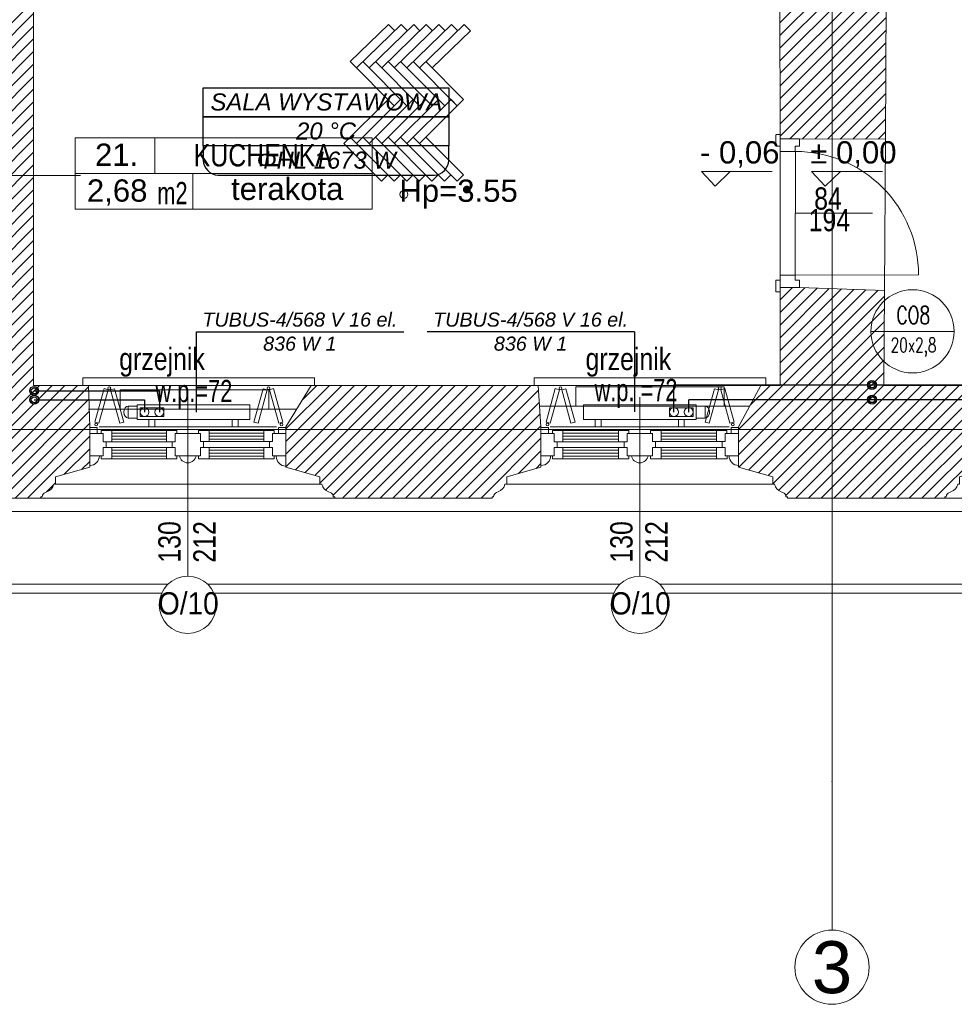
# Model space of a CAD drawing. Header units: millimetres. Extents: x -573548 to 674770, y -210017 to -47794.
# Tile 61 of 234: x 89824 to 96121, y -133895 to -127262. Entities that reach past the tile are written whole.
import ezdxf
from ezdxf.enums import TextEntityAlignment as Align
from ezdxf.lldxf.tags import DXFTag

# ---------------------------------------------------------------- set-up
doc = ezdxf.new("R2010")
doc.units = ezdxf.units.MM
for name, color, linetype, lineweight in [('_S_CO_OPIS_PION', 7, 'Continuous', 13), ('A.03 RZUT PARTERU_is$0$A-DRZWI_Nr_pióra__9', 8, 'Continuous', 9), ('A.03 RZUT PARTERU_is$0$A-OPISY-2_Nr_pióra__2', 8, 'Continuous', 9), ('A.03 RZUT PARTERU_is$0$A-OPISY-3_Nr_pióra__6', 8, 'Continuous', 9), ('A.03 RZUT PARTERU_is$0$A-WYSOKOSCI_Nr_pióra__7', 8, 'Continuous', 9), ('A.03 RZUT PARTERU_is$0$COKÓŁ_Nr_pióra__1', 8, 'Continuous', 9), ('A.03 RZUT PARTERU_is$0$detalokna_Nr_pióra__1', 8, 'Continuous', 9), ('A.03 RZUT PARTERU_is$0$detalokna_Nr_pióra__2', 8, 'Continuous', 9), ('A.03 RZUT PARTERU_is$0$detalokna_Nr_pióra__8', 8, 'Continuous', 9), ('A.03 RZUT PARTERU_is$0$Drawing & Figure_Nr_pióra__18', 8, 'Continuous', 9), ('A.03 RZUT PARTERU_is$0$DRZWI_Nr_pióra__41', 8, 'Continuous', 9), ('A.03 RZUT PARTERU_is$0$Koty_Nr_pióra__1', 8, 'Continuous', 9), ('A.03 RZUT PARTERU_is$0$Koty_Nr_pióra__61', 8, 'Continuous', 9), ('A.03 RZUT PARTERU_is$0$Nowe_A-OKNA-OPIS_Nr_pióra__59', 8, 'Continuous', 9), ('A.03 RZUT PARTERU_is$0$Nowe_A_okno_Nr_pióra__59', 8, 'Continuous', 9), ('A.03 RZUT PARTERU_is$0$Nowe_Annotation - Text_Nr_pióra__59', 8, 'Continuous', 9), ('A.03 RZUT PARTERU_is$0$Nowe_GRZEJNIK_Nr_pióra__59', 8, 'Continuous', 9), ('A.03 RZUT PARTERU_is$0$Nowe_okiennice_Nr_pióra__59', 8, 'Continuous', 9), ('A.03 RZUT PARTERU_is$0$Nowe_WIDOK_Nr_pióra__59', 8, 'Continuous', 9), ('A.03 RZUT PARTERU_is$0$opaska_Nr_pióra__1', 8, 'Continuous', 9), ('A.03 RZUT PARTERU_is$0$opisy inne_Nr_pióra__1', 8, 'Continuous', 9), ('A.03 RZUT PARTERU_is$0$PARAPET_Nr_pióra__7', 8, 'Continuous', 9), ('A.03 RZUT PARTERU_is$0$podciagi_Nr_pióra__1', 8, 'Continuous', 9), ('A.03 RZUT PARTERU_is$0$POSADZKI_Nr_pióra__1', 8, 'Continuous', 9), ('A.03 RZUT PARTERU_is$0$POSADZKI_Nr_pióra__18', 8, 'Continuous', 9), ('A.03 RZUT PARTERU_is$0$SCIANY_KONSTR_Nr_pióra__21', 8, 'Continuous', 9), ('A.03 RZUT PARTERU_is$0$Structural - Bearing_Nr_pióra__21', 8, 'Continuous', 9), ('A.03 RZUT PARTERU_is$0$Structural - Grid', 8, 'Continuous', 9), ('A.03 RZUT PARTERU_is$0$Structural - Grid_Nr_pióra__17', 8, 'Continuous', 9), ('FLUID-Powrót', 7, 'Continuous', 30), ('FLUID-Zasilanie', 7, 'Continuous', 30), ('SAN_Armatura CO na rozwinięciu', 7, 'Continuous', 13), ('SAN_Armatura CO na rzucie', 7, 'Continuous', 13), ('SAN_Grzejniki CO na rzucie', 7, 'Continuous', 13), ('SAN_Przewody powrotne CO na rzucie', 5, 'Continuous', 40), ('SAN_Przewody zasilające CO na rzucie', 1, 'Continuous', 40)]:
    doc.layers.add(name, color=color, linetype=linetype, lineweight=lineweight)
for name, color, linetype in [('SAN_Etykiety grzejników CO na rzucie', 7, 'Continuous'), ('SAN_Etykiety pomieszczeń na rzucie', 7, 'Continuous'), ('SAN_Piony CO na rzucie', 8, 'Continuous')]:
    doc.layers.add(name, color=color, linetype=linetype)
doc.styles.add('A.03 RZUT PARTERU_is$0$STYL_AUTOMATYCZNY_2', font='arial.ttf')
doc.styles.add('A.03 RZUT PARTERU_is$0$STYL_AUTOMATYCZNY_3', font='arial.ttf', dxfattribs={"width": 0.8})
doc.styles.add('A.03 RZUT PARTERU_is$0$STYL_AUTOMATYCZNY_4', font='arial.ttf', dxfattribs={"width": 0.7})
doc.styles.add('A.03 RZUT PARTERU_is$0$STYL_AUTOMATYCZNY_6', font='arial.ttf', dxfattribs={"width": 0.9})
doc.styles.add('A.03 RZUT PARTERU_is$0$STYL_AUTOMATYCZNY_8', font='arial.ttf', dxfattribs={"width": 0.8})
doc.styles.add('Etykiety grzejników CO na rzucie', font='ariali.ttf')
doc.styles.add('Etykiety pomieszczeń na rzucie', font='ariali.ttf')
doc.styles.add('JOLARD', font='complex.shx', dxfattribs={"width": 0.7})
tags = doc.linetypes.add('DASH', pattern=[15, 10, -5]).pattern_tags.tags
tags[6:7] = [DXFTag(74, 4), DXFTag(75, 0), DXFTag(340, '0'), DXFTag(46, 0.0), DXFTag(50, 0.0), DXFTag(44, 0.0), DXFTag(45, 0.0)]
tags[4:5] = [DXFTag(74, 4), DXFTag(75, 0), DXFTag(340, '0'), DXFTag(46, 0.0), DXFTag(50, 0.0), DXFTag(44, 0.0), DXFTag(45, 0.0)]
pattern_1 = [(45, (655149.01, 0), (-42.426407, 42.426407), [])]

# ---------------------------------------------------------------- blocks, each defined once
blk = doc.blocks.new('A.03 RZUT PARTERU_is$0$Standardowy znacznik osi')
at = {"layer": 'A.03 RZUT PARTERU_is$0$Structural - Grid_Nr_pióra__17'}
for q in [(0, 0), (17855.4, 0)]:
    blk.add_line((1000, 0), q, dxfattribs=at)
blk.add_circle((-250, 0), 250, dxfattribs=at)
blk.add_point((1000, 0), dxfattribs=at)
blk.add_point((1000, 0), dxfattribs=at)
at = {"layer": 'A.03 RZUT PARTERU_is$0$Structural - Grid_Nr_pióra__17', "style": 'A.03 RZUT PARTERU_is$0$STYL_AUTOMATYCZNY_2'}
for tag, p in [('AC_MarkerText_1_0', (5, -80)), ('AC_MarkerText_1_1', (19360.4, -80))]:
    blk.add_attdef(tag, text='', height=350, rotation=270, dxfattribs=at).set_placement(p, align=Align.TOP_CENTER)
blk = doc.blocks.new('A.03 RZUT PARTERU_is$0$Standardowy znacznik osi_3')
at = {"layer": 'A.03 RZUT PARTERU_is$0$Structural - Grid_Nr_pióra__17'}
blk.add_line((2962.2, 0), (40906.6, 0), dxfattribs=at)
at = {"layer": 'A.03 RZUT PARTERU_is$0$Structural - Grid_Nr_pióra__17', "style": 'A.03 RZUT PARTERU_is$0$STYL_AUTOMATYCZNY_2'}
for tag, p in [('AC_MarkerText_1_0', (-250, -335)), ('AC_MarkerText_1_1', (44118.7, -335))]:
    blk.add_attdef(tag, text='', height=350, rotation=180, dxfattribs=at).set_placement(p, align=Align.TOP_CENTER)
blk = doc.blocks.new('A.03 RZUT PARTERU_is')
at = {"layer": 'A.03 RZUT PARTERU_is$0$A-WYSOKOSCI_Nr_pióra__7'}
blk.add_hatch(color=256, dxfattribs=at).paths.add_polyline_path([(748083.1, -103405.9, 1), (748029.7, -103405.9, 1)])
at = {"layer": 'A.03 RZUT PARTERU_is$0$Drawing & Figure_Nr_pióra__18'}
h = blk.add_hatch(dxfattribs=at)
h.set_pattern_fill('Common_Brick_0004', color=256, style=0, pattern_type=2)
h.set_pattern_definition(pattern_1)
h.paths.add_polyline_path([(735455.7, -98345.2), (735395.7, -98345.2), (735395.7, -98360.2), (735408.7, -98360.2), (735408.7, -98372.2, -0.371445), (735421.7, -98388.1), (735421.7, -98460.5, 0.436052), (735431.7, -98470.2), (735431.7, -98485.2), (735455.7, -98485.2), (735776.3, -98485.2), (736135, -98343.5), (736135, -98085.2), (737045, -98085.2), (737045, -97887.4), (737050.6, -97887.4), (738195, -97887.4), (738195, -98085.2), (742776.3, -98085.2), (742776.3, -98665.2), (743719.8, -98665.2), (743719.8, -98281.5), (744542.7, -98281.5), (744542.7, -98665.2), (746016.3, -98665.2), (746016.3, -98855.2), (746159.7, -98855.2), (746159.7, -98855), (746166.3, -98665.2), (747246.3, -98665.2), (747246.3, -98365.2), (747246.3, -98095.2), (747282, -97255.2), (747610.7, -97256.4), (750156.3, -97265.2), (750156.3, -98890.5), (750156.3, -99595.2), (750436.3, -99595.2), (750436.3, -99735.2), (750156.3, -99735.2), (750156.3, -100105.2), (749506.3, -100105.2), (748146.3, -100105.2), (748237.5, -100675.2), (747316.3, -100675.2), (747277.5, -100675.2), (747316.3, -100105.2), (746116.3, -100105.2), (746127, -99795.6), (745975, -99795.5), (745966.3, -100035.2), (745736.3, -100035.2), (745736.3, -100220.1), (745386.3, -100158.5), (745386.3, -100035.2), (744686.1, -100035.2), (744686.1, -100035.2), (744686.1, -100011, 0.414287), (744682.1, -100007), (744608, -100007), (744608, -100035.2), (744572.3, -100035.2), (744572.3, -100138.2), (744608, -100138.2), (744608, -100165.2), (744656.3, -100165.2), (744636.3, -100774.1), (744815.5, -100774.1), (744836.8, -100774), (744836.8, -101430.2), (744836.8, -101978.1), (744836.8, -102684), (744826.3, -102684), (744826.3, -102684.1), (743396.3, -102684.1), (743396.3, -102194.7), (743396.3, -102194.7), (743396.3, -102197.7), (743266.3, -102197.7), (743266.3, -102197.5), (742673.3, -102209.9), (742676.3, -102949.1), (743286.3, -102938.9), (743416.3, -102938.9), (743416.3, -102835.5), (744796.3, -102835.5), (744796.3, -103312.4), (744796.3, -104725.5), (744416.3, -104725.5), (744326.3, -105075.5), (744326.3, -105485.5), (744326.3, -105509.5), (744341.3, -105509.5, 0.436052), (744351, -105519.5), (744423.4, -105519.5, -0.371445), (744439.3, -105532.5), (744451.3, -105532.5), (744451.3, -105545.5), (744466.3, -105545.5), (744466.3, -105485.5), (745121.3, -105485.5), (745186.3, -105485.5), (745186.3, -105475.2), (745196.3, -105475.2, -0.334097), (745216.9, -105446.2), (745227.6, -105442, 0.270785), (745273.3, -105390.9), (745285.9, -105390.9), (745285.9, -105340.5), (745515.5, -105275.5), (745515.5, -105005.5), (745512, -104885.5), (745507.4, -104725.5), (745137.4, -104725.5), (745137.4, -103312.4), (745137.4, -101978.1), (745137.4, -101430.2), (745137.4, -100774.2), (749506.3, -100756.7), (750166.3, -100754.1), (750165.2, -101260.5), (750445.2, -101260.5), (750445.2, -101400.5), (750165.2, -101400.5), (750165.2, -101430.2), (750166.3, -103065.3), (750296.3, -103065.3), (750875.7, -103065.5), (750885.5, -101430.2), (750896.1, -99665.5), (751746.1, -99666.9), (751746.2, -98956.9), (750736.3, -98955.2), (750736.2, -98955.2), (750736.3, -98890.5), (750740.7, -96695.2), (750336.3, -96678.8), (750206.3, -96678.8), (750206.3, -97105.2), (747610.7, -97087), (747356.3, -97085.2), (747356.3, -96685.2), (747136, -96684.7), (747116.3, -98095.2), (746976.3, -98096.7), (746976.3, -98096.8), (746976.3, -98352.1), (746976.3, -98376.7), (746836.3, -98376.7), (746836.3, -98098.1), (743436.3, -98133.7), (743436.3, -96675.2), (742765, -96656.2), (742765, -97545.2), (736675, -97565.2), (736675, -96685.2), (736435, -96545.2), (736235, -96545.2), (736005, -96545.2), (735981, -96545.2), (735981, -96560.2, 0.436052), (735971, -96570), (735971, -96642.3, -0.371445), (735958, -96658.2), (735958, -96670.2), (735945, -96670.2), (735945, -96685.2), (736005, -96685.2), (736005, -96800.8), (736005, -97495.2), (735455.7, -97495.2)])
h = blk.add_hatch(dxfattribs=at)
h.set_pattern_fill('Common_Brick_0004', color=256, style=0, pattern_type=2)
h.set_pattern_definition(pattern_1)
h.paths.add_polyline_path([(749887.1, -105264.9), (749887.1, -105275.5), (750116.6, -105340.5), (750116.6, -105390.9), (750129.3, -105390.9, 0.270785), (750174.9, -105442), (750185.7, -105446.2, -0.334097), (750206.3, -105475.2), (750216.3, -105475.2), (750216.3, -105485.5), (751211.3, -105485.5), (751276.3, -105485.5), (751276.3, -105475.2), (751286.3, -105475.2, -0.334097), (751306.9, -105446.2), (751317.6, -105442, 0.270785), (751363.3, -105390.9), (751375.9, -105390.9), (751375.9, -105340.5), (751605.5, -105275.5), (751605.5, -105006.2), (751576.3, -104725.5), (750866.3, -104725.5), (750870.1, -104085.5), (750296.3, -104065.7), (750166.3, -104065.7), (750166.3, -104725.5), (750036.3, -104725.5), (749887.1, -105005.5), (749887.1, -105009.2), (749887.1, -105049.2), (749887.2, -105199.2), (749887.1, -105199.2)])
h = blk.add_hatch(dxfattribs=at)
h.set_pattern_fill('Common_Brick_0004', color=256, style=0, pattern_type=2)
h.set_pattern_definition(pattern_1)
h.paths.add_polyline_path([(746837.1, -105269.5), (746837.1, -105275.5), (747066.6, -105340.5), (747066.6, -105390.9), (747079.3, -105390.9, 0.270785), (747124.9, -105442), (747135.7, -105446.2, -0.334097), (747156.3, -105475.2), (747166.3, -105475.2), (747166.3, -105485.5), (748161.3, -105485.5), (748226.3, -105485.5), (748226.3, -105475.2), (748236.3, -105475.2, -0.334097), (748256.9, -105446.2), (748267.6, -105442, 0.270785), (748313.3, -105390.9), (748325.9, -105390.9), (748325.9, -105340.5), (748555.5, -105275.5), (748555.5, -105205.5), (748555.5, -105005.5), (748537.4, -104725.5), (747007.4, -104725.5), (746837.1, -105005.5)])
at = {"layer": 'A.03 RZUT PARTERU_is$0$A-DRZWI_Nr_pióra__9'}
blk.add_line((750790.2, -103565.5), (750269.3, -103565.5), dxfattribs=at)
blk.add_lwpolyline([(750269.2, -103981.7), (751099.2, -103981.4, 0.416492), (750269.2, -103149.3)], format="xyb", dxfattribs=at)
at = {"layer": 'A.03 RZUT PARTERU_is$0$A-OPISY-3_Nr_pióra__6'}
for p, q in [((745953.8, -103057.7), (745953.8, -103297.7)), ((745453.8, -103312.4), (744631.3, -103312.4)), ((745417.7, -103297.7), (747417.7, -103297.7)), ((746210.7, -103297.7), (746210.7, -103537.7))]:
    blk.add_line(p, q, dxfattribs=at)
blk.add_lwpolyline([(745417.7, -103537.7), (745417.7, -103057.7), (747417.7, -103057.7), (747417.7, -103537.7)], close=True, dxfattribs=at)
at = {"layer": 'A.03 RZUT PARTERU_is$0$A-WYSOKOSCI_Nr_pióra__7'}
blk.add_circle((747632.3, -103438.7), 26.7, dxfattribs=at)
at = {"layer": 'A.03 RZUT PARTERU_is$0$COKÓŁ_Nr_pióra__1'}
blk.add_line((742596.3, -105575.5), (762057, -105575.5), dxfattribs=at)
at = {"layer": 'A.03 RZUT PARTERU_is$0$detalokna_Nr_pióra__1'}
for p, q in [((745186.3, -105485.5), (747166.3, -105485.5)), ((751276.3, -105485.5), (753266.3, -105485.5))]:
    blk.add_line(p, q, dxfattribs=at)
at = {"layer": 'A.03 RZUT PARTERU_is$0$detalokna_Nr_pióra__2'}
for p, q in [((745285.9, -105390.9), (747066.6, -105390.9)), ((748325.9, -105390.9), (750126.6, -105390.9))]:
    blk.add_line(p, q, dxfattribs=at)
for points in [[(745470.3, -104725.5), (745470.3, -104675.5), (747030.4, -104675.5), (747030.4, -104725.5)], [(748510.3, -104725.5), (748510.3, -104675.5), (750070.4, -104675.5), (750070.4, -104725.5)]]:
    blk.add_lwpolyline(points, dxfattribs=at)
at = {"layer": 'A.03 RZUT PARTERU_is$0$detalokna_Nr_pióra__8'}
for p, q in [((745507.4, -104725.5), (747007.4, -104725.5)), ((748537.4, -104725.5), (750036.3, -104725.5)), ((748546.4, -104865.5), (749961.7, -104865.5)), ((745507.4, -104885.5), (746910.1, -104885.5)), ((745578.4, -105005.5), (746774.2, -105005.5)), ((748618.4, -105005.5), (749824.2, -105005.5))]:
    blk.add_line(p, q, dxfattribs=at)
at = {"layer": 'A.03 RZUT PARTERU_is$0$DRZWI_Nr_pióra__41'}
for p, q in [((750166.3, -103113.6), (750166.3, -103065.3)), ((750166.3, -104017.4), (750166.3, -104065.7))]:
    blk.add_line(p, q, dxfattribs=at)
for points in [[(750138.1, -103113.6), (750138.1, -103039.5, -0.414334), (750142.1, -103035.5), (750166.3, -103035.5)], [(750138.1, -104017.4), (750138.1, -104091.5, 0.414334), (750142.1, -104095.5), (750166.3, -104095.5)]]:
    blk.add_lwpolyline(points, format="xyb", dxfattribs=at)
for points in [[(750296.3, -103065.3), (750296.3, -103113.6), (750269.2, -103113.6), (750269.2, -103149.3), (750166.3, -103149.3), (750166.3, -103113.6), (750138.1, -103113.6)], [(750296.3, -104065.7), (750296.3, -104017.4), (750269.2, -104017.4), (750269.2, -103981.7), (750166.3, -103981.7), (750166.3, -104017.4), (750138.1, -104017.4)]]:
    blk.add_lwpolyline(points, dxfattribs=at)
at = {"layer": 'A.03 RZUT PARTERU_is$0$Koty_Nr_pióra__1'}
for points in [[(750114.2, -103284.3), (749636.9, -103284.3), (749728.1, -103383.9), (749830.2, -103284.3)], [(750856.4, -103284.3), (750379.1, -103284.3), (750470.3, -103383.9), (750572.4, -103284.3)]]:
    blk.add_lwpolyline(points, dxfattribs=at)
at = {"layer": 'A.03 RZUT PARTERU_is$0$Nowe_A-OKNA-OPIS_Nr_pióra__59'}
for p, q in [((746176.3, -104805.5), (746176.3, -106010.7)), ((749221.3, -104805.5), (749221.3, -106010.7))]:
    blk.add_line(p, q, dxfattribs=at)
for centre in [(746176.3, -106203.7), (749221.3, -106203.7)]:
    blk.add_circle(centre, 193, dxfattribs=at)
at = {"layer": 'A.03 RZUT PARTERU_is$0$Nowe_A_okno_Nr_pióra__59'}
for points in [[(745515.5, -105049.6), (745515.5, -105009.6), (745565.5, -105009.6), (745565.5, -105049.6)], [(745515.5, -105049.6), (745515.5, -105199.6), (745605.5, -105199.6), (745605.5, -105144.6), (745625.5, -105144.6), (745625.5, -105104.6), (745605.5, -105104.6), (745605.5, -105049.6)], [(745663.7, -105029.6), (745663.7, -105104.6), (745605.5, -105104.6), (745605.5, -105049.6), (745593.7, -105049.6), (745593.7, -105029.6)], [(746033, -105029.5), (746033, -105104.5), (746091.2, -105104.5), (746091.2, -105049.5), (746103, -105049.5), (746103, -105029.5)], [(746319.5, -105029.4), (746319.5, -105104.4), (746261.3, -105104.4), (746261.3, -105049.4), (746249.5, -105049.4), (746249.5, -105029.4)], [(746688.8, -105029.3), (746688.8, -105104.3), (746747, -105104.3), (746747, -105049.3), (746758.8, -105049.3), (746758.8, -105029.3)], [(746837, -105049.2), (746837.1, -105199.2), (746747.1, -105199.3), (746747, -105144.3), (746727, -105144.3), (746727, -105104.3), (746747, -105104.3), (746747, -105049.3)], [(746787, -105049.2), (746787, -105009.2), (746837, -105009.2), (746837, -105049.2)], [(748555.5, -105049.6), (748555.5, -105009.6), (748605.5, -105009.6), (748605.5, -105049.6)], [(748555.5, -105049.6), (748555.5, -105199.6), (748645.5, -105199.6), (748645.5, -105144.6), (748665.5, -105144.6), (748665.5, -105104.6), (748645.5, -105104.6), (748645.5, -105049.6)], [(748703.7, -105029.6), (748703.7, -105104.6), (748645.5, -105104.6), (748645.5, -105049.6), (748633.7, -105049.6), (748633.7, -105029.6)], [(749078, -105029.5), (749078, -105104.5), (749136.2, -105104.5), (749136.2, -105049.5), (749148, -105049.5), (749148, -105029.5)], [(749364.5, -105029.4), (749364.5, -105104.4), (749306.3, -105104.4), (749306.3, -105049.4), (749294.5, -105049.4), (749294.5, -105029.4)], [(749738.9, -105029.3), (749738.9, -105104.3), (749797.1, -105104.3), (749797.1, -105049.3), (749808.9, -105049.3), (749808.9, -105029.3)], [(749887.1, -105049.2), (749887.2, -105199.2), (749797.2, -105199.3), (749797.1, -105144.3), (749777.1, -105144.3), (749777.1, -105104.3), (749797.1, -105104.3), (749797.1, -105049.3)], [(749837.1, -105049.2), (749837.1, -105009.2), (749887.1, -105009.2), (749887.1, -105049.2)], [(745663.7, -105219.6), (745663.7, -105144.6), (745605.5, -105144.6), (745605.5, -105199.6), (745593.7, -105199.6), (745593.7, -105219.6)], [(746033.1, -105219.5), (746033, -105144.5), (746091.2, -105144.5), (746091.3, -105199.5), (746103.1, -105199.4), (746103.1, -105219.4)], [(746319.5, -105219.4), (746319.5, -105144.4), (746261.3, -105144.4), (746261.3, -105199.4), (746249.5, -105199.4), (746249.5, -105219.4)], [(746688.9, -105219.3), (746688.8, -105144.3), (746747, -105144.3), (746747.1, -105199.3), (746758.9, -105199.3), (746758.9, -105219.3)], [(748703.7, -105219.6), (748703.7, -105144.6), (748645.5, -105144.6), (748645.5, -105199.6), (748633.7, -105199.6), (748633.7, -105219.6)], [(749078.1, -105219.5), (749078, -105144.5), (749136.2, -105144.5), (749136.3, -105199.4), (749148.1, -105199.4), (749148.1, -105219.4)], [(749364.5, -105219.4), (749364.5, -105144.4), (749306.3, -105144.4), (749306.3, -105199.4), (749294.5, -105199.4), (749294.5, -105219.4)], [(749739, -105219.3), (749738.9, -105144.3), (749797.1, -105144.3), (749797.2, -105199.3), (749809, -105199.3), (749809, -105219.3)]]:
    blk.add_lwpolyline(points, close=True, dxfattribs=at)
for points in [[(746033, -105029.5), (745663.7, -105029.6)], [(745663.7, -105047.1), (746033, -105047.1)], [(745663.7, -105067.1), (746033, -105067.1)], [(746181.3, -105199.4), (746091.3, -105199.5), (746091.2, -105144.5), (746071.2, -105144.5), (746071.2, -105104.5), (746091.2, -105104.5), (746091.2, -105049.5), (746181.2, -105049.4), (746181.2, -105049.4)], [(746171.3, -105199.4), (746261.3, -105199.4), (746261.3, -105144.4), (746281.3, -105144.4), (746281.3, -105104.4), (746261.3, -105104.4), (746261.3, -105049.4), (746171.3, -105049.4), (746171.3, -105049.4)], [(746319.5, -105029.4), (746688.8, -105029.3)], [(746688.8, -105046.8), (746319.5, -105047)], [(746688.8, -105066.8), (746319.5, -105067)], [(749078, -105029.5), (748703.7, -105029.6)], [(748703.7, -105047.1), (749078, -105047.1)], [(748703.7, -105067.1), (749078, -105067.1)], [(749226.3, -105199.4), (749136.3, -105199.4), (749136.2, -105144.5), (749116.2, -105144.5), (749116.2, -105104.5), (749136.2, -105104.5), (749136.2, -105049.5), (749226.2, -105049.4), (749226.2, -105049.4)], [(749216.3, -105199.4), (749306.3, -105199.4), (749306.3, -105144.4), (749326.3, -105144.4), (749326.3, -105104.4), (749306.3, -105104.4), (749306.3, -105049.4), (749216.3, -105049.4), (749216.3, -105049.4)], [(749364.5, -105029.4), (749738.9, -105029.3)], [(749738.9, -105046.8), (749364.5, -105047)], [(749738.9, -105066.8), (749364.5, -105067)], [(745663.7, -105087.1), (746033, -105087.1)], [(745663.7, -105104.6), (746033, -105104.5)], [(746688.8, -105086.8), (746319.5, -105087)], [(746688.8, -105104.3), (746319.5, -105104.4)], [(748703.7, -105087.1), (749078, -105087.1)], [(748703.7, -105104.6), (749078, -105104.5)], [(749738.9, -105086.8), (749364.5, -105087)], [(749738.9, -105104.3), (749364.5, -105104.4)], [(745663.7, -105144.6), (746033, -105144.5)], [(745663.7, -105162.1), (746033.1, -105162.1)], [(745663.7, -105182.1), (746033.1, -105182.1)], [(745663.7, -105202.1), (746033.1, -105202.1)], [(746688.8, -105144.3), (746319.5, -105144.4)], [(746688.9, -105161.8), (746319.5, -105162)], [(746688.9, -105181.8), (746319.5, -105182)], [(746688.9, -105201.8), (746319.5, -105202)], [(748703.7, -105144.6), (749078, -105144.5)], [(748703.7, -105162.1), (749078.1, -105162.1)], [(748703.7, -105182.1), (749078.1, -105182.1)], [(748703.7, -105202.1), (749078.1, -105202.1)], [(749738.9, -105144.3), (749364.5, -105144.4)], [(749739, -105161.8), (749364.5, -105162)], [(749739, -105181.8), (749364.5, -105182)], [(749739, -105201.8), (749364.5, -105202)], [(746033.1, -105219.5), (745663.7, -105219.6)], [(746319.5, -105219.4), (746688.9, -105219.3)], [(749078.1, -105219.5), (748703.7, -105219.6)], [(749364.5, -105219.4), (749739, -105219.3)]]:
    blk.add_lwpolyline(points, dxfattribs=at)
for points in [[(746232.5, -105199.4), (746120.1, -105199.4, 0.845314)], [(749277.5, -105199.4), (749165.1, -105199.4, 0.845314)]]:
    blk.add_lwpolyline(points, format="xyb", close=True, dxfattribs=at)
at = {"layer": 'A.03 RZUT PARTERU_is$0$Nowe_GRZEJNIK_Nr_pióra__59'}
for points in [[(748790.3, -104865.5), (749790.3, -104865.5), (749790.3, -104735.5), (748790.3, -104735.5)], [(745721.9, -104885.5), (746721.9, -104885.5), (746721.9, -104755.5), (745721.9, -104755.5)]]:
    blk.add_lwpolyline(points, close=True, dxfattribs=at)
at = {"layer": 'A.03 RZUT PARTERU_is$0$Nowe_okiennice_Nr_pióra__59'}
for points in [[(745578.1, -104979.9), (745550.3, -104972.3), (745612.4, -104747.3), (745640.2, -104755)], [(745717.7, -104980.6), (745745.5, -104972.9), (745683.4, -104748), (745655.6, -104755.6)], [(746649.5, -104980.6), (746621.7, -104972.9), (746683.8, -104748), (746711.6, -104755.6)], [(746789.1, -104979.9), (746816.9, -104972.3), (746754.8, -104747.3), (746727, -104755)], [(748618.1, -104979.9), (748590.3, -104972.3), (748652.4, -104747.3), (748680.2, -104755)], [(748757.7, -104980.6), (748785.5, -104972.9), (748723.4, -104748), (748695.6, -104755.6)], [(749689.5, -104980.6), (749661.7, -104972.9), (749723.8, -104748), (749751.6, -104755.6)], [(749829.1, -104979.9), (749856.9, -104972.3), (749794.8, -104747.3), (749767, -104755)]]:
    blk.add_lwpolyline(points, close=True, dxfattribs=at)
for centre in [(745647.6, -104743.4), (746719.6, -104743.4), (748687.6, -104743.4), (749759.6, -104743.4), (745559.6, -104988.3), (746807.7, -104988.3), (748599.6, -104988.3), (749847.7, -104988.3)]:
    blk.add_circle(centre, 9.4, dxfattribs=at)
at = {"layer": 'A.03 RZUT PARTERU_is$0$Nowe_WIDOK_Nr_pióra__59'}
for centre, start, end in [((745515.5, -105199.6), 270.46447, 0.079), ((746838.1, -105204.2), 179.921, 269.53553), ((748555.5, -105199.6), 270.46447, 0.079), ((749888.1, -105199.6), 179.921, 269.53553)]:
    blk.add_arc(centre, 65.3, start, end, dxfattribs=at)
at = {"layer": 'A.03 RZUT PARTERU_is$0$opaska_Nr_pióra__1'}
for points in [[(744151, -106065.5), (746041.6, -106065.5)], [(746311, -106065.5), (749086.6, -106065.5)], [(749356, -106065.5), (751576.3, -106065.5)], [(744192.7, -106125.5), (745999.8, -106125.5)], [(746352.7, -106125.5), (749044.8, -106125.5)], [(749397.7, -106125.5), (751576.3, -106125.5)]]:
    blk.add_lwpolyline(points, dxfattribs=at)
at = {"layer": 'A.03 RZUT PARTERU_is$0$podciagi_Nr_pióra__1'}
blk.add_line((750875.7, -103065.5), (750870.1, -104085.5), dxfattribs=at)
at = {"layer": 'A.03 RZUT PARTERU_is$0$POSADZKI_Nr_pióra__1'}
for p, q in [((750166.3, -103065.3), (750166.3, -104065.7)), ((750269.4, -103149.3), (750269.2, -103981.7))]:
    blk.add_line(p, q, dxfattribs=at)
at = {"layer": 'A.03 RZUT PARTERU_is$0$POSADZKI_Nr_pióra__18'}
for p, q in [((747270.8, -102544.3), (747528.6, -102293.2)), ((747313.2, -102586.7), (747613.4, -102293.2)), ((747398.1, -102586.7), (747698.3, -102293.2)), ((747482.9, -102586.7), (747783.1, -102293.2)), ((747528.6, -102293.2), (747571, -102335.6)), ((747567.8, -102586.7), (747868, -102293.2)), ((747613.4, -102293.2), (747655.9, -102335.6)), ((747652.6, -102586.7), (747952.8, -102293.2)), ((747698.3, -102293.2), (747740.7, -102335.6)), ((747737.5, -102586.7), (748037.7, -102293.2)), ((747783.1, -102293.2), (747825.6, -102335.6)), ((747822.3, -102586.7), (748080.1, -102335.6)), ((747868, -102293.2), (747910.4, -102335.6)), ((747952.8, -102293.2), (747995.3, -102335.6)), ((748037.7, -102293.2), (748080.1, -102335.6)), ((747270.8, -102544.3), (747567.8, -102841.3)), ((747355.6, -102544.3), (747652.6, -102841.3)), ((747440.5, -102544.3), (747737.5, -102841.3)), ((747525.4, -102544.3), (747822.3, -102841.3)), ((747610.2, -102544.3), (747907.2, -102841.3)), ((747695.1, -102544.3), (747992, -102841.3)), ((747779.9, -102544.3), (748034.5, -102798.8)), ((747228.4, -103095.8), (747525.4, -102798.8)), ((747313.2, -103095.8), (747610.2, -102798.8)), ((747398.1, -103095.8), (747695.1, -102798.8)), ((747482.9, -103095.8), (747779.9, -102798.8)), ((747567.8, -103095.8), (747864.8, -102798.8)), ((747567.8, -102841.3), (747610.2, -102798.8)), ((747652.6, -103095.8), (747949.6, -102798.8)), ((747737.5, -103095.8), (748034.5, -102798.8)), ((747949.6, -102798.8), (747992, -102841.3)), ((747270.8, -103053.4), (747566.4, -103349)), ((747355.6, -103053.4), (747651.3, -103349)), ((747440.5, -103053.4), (747736.1, -103349)), ((747525.4, -103053.4), (747821, -103349)), ((747610.2, -103053.4), (747905.8, -103349)), ((747695.1, -103053.4), (747990.7, -103349)), ((747779.9, -103053.4), (748033.1, -103306.6)), ((747228.4, -103095.8), (747481.6, -103349)), ((747481.6, -103349), (747524, -103306.6)), ((747566.4, -103349), (747608.8, -103306.6)), ((747651.3, -103349), (747693.7, -103306.6)), ((747736.1, -103349), (747778.5, -103306.6)), ((747821, -103349), (747863.4, -103306.6)), ((747905.8, -103349), (747948.2, -103306.6)), ((747990.7, -103349), (748033.1, -103306.6))]:
    blk.add_line(p, q, dxfattribs=at)
at = {"layer": 'A.03 RZUT PARTERU_is$0$SCIANY_KONSTR_Nr_pióra__21'}
for p, q in [((745515.5, -105205.5), (745515.5, -105005.5)), ((745515.5, -105205.5), (745515.5, -105005.5)), ((748555.5, -105205.5), (748555.5, -105005.5))]:
    blk.add_line(p, q, dxfattribs=at)
at = {"layer": 'A.03 RZUT PARTERU_is$0$Structural - Bearing_Nr_pióra__21'}
for p, q in [((750875.7, -103065.5), (750896.1, -99665.5)), ((745137.4, -100774.2), (745137.4, -104725.5)), ((750165.2, -101400.5), (750166.3, -103065.3)), ((750296.3, -103065.3), (750166.3, -103065.3)), ((750296.3, -103065.3), (750875.7, -103065.5)), ((750166.3, -104065.7), (750166.3, -104725.5)), ((750296.3, -104065.7), (750166.3, -104065.7)), ((750296.3, -104065.7), (750870.1, -104085.5)), ((750866.3, -104725.5), (750870.1, -104085.5)), ((745507.4, -104725.5), (745137.4, -104725.5)), ((745515.5, -105005.5), (745507.4, -104725.5)), ((746837.1, -105005.5), (747007.4, -104725.5)), ((748537.4, -104725.5), (747007.4, -104725.5)), ((748555.5, -105005.5), (748537.4, -104725.5)), ((749887.1, -105005.5), (750036.3, -104725.5)), ((750036.3, -104725.5), (750166.3, -104725.5)), ((750866.3, -104725.5), (751576.3, -104725.5)), ((745186.3, -105485.5), (744466.3, -105485.5)), ((748226.3, -105485.5), (747166.3, -105485.5)), ((751276.3, -105485.5), (750216.3, -105485.5))]:
    blk.add_line(p, q, dxfattribs=at)
for points in [[(745121.3, -105485.5), (745186.3, -105485.5), (745186.3, -105475.2), (745196.3, -105475.2, -0.334097), (745216.9, -105446.2), (745227.6, -105442, 0.270785), (745273.3, -105390.9), (745285.9, -105390.9), (745285.9, -105340.5), (745515.5, -105275.5), (745515.5, -105005.5)], [(747231.3, -105485.5), (747166.3, -105485.5), (747166.3, -105475.2), (747156.3, -105475.2, 0.334097), (747135.7, -105446.2), (747124.9, -105442, -0.270785), (747079.3, -105390.9), (747066.6, -105390.9), (747066.6, -105340.5), (746837.1, -105275.5), (746837.1, -105005.5)], [(748161.3, -105485.5), (748226.3, -105485.5), (748226.3, -105475.2), (748236.3, -105475.2, -0.334097), (748256.9, -105446.2), (748267.6, -105442, 0.270785), (748313.3, -105390.9), (748325.9, -105390.9), (748325.9, -105340.5), (748555.5, -105275.5), (748555.5, -105005.5)], [(750281.3, -105485.5), (750216.3, -105485.5), (750216.3, -105475.2), (750206.3, -105475.2, 0.334097), (750185.7, -105446.2), (750174.9, -105442, -0.270785), (750129.3, -105390.9), (750116.6, -105390.9), (750116.6, -105340.5), (749887.1, -105275.5), (749887.1, -105005.5)], [(751211.3, -105485.5), (751276.3, -105485.5), (751276.3, -105475.2), (751286.3, -105475.2, -0.334097), (751306.9, -105446.2), (751317.6, -105442, 0.270785), (751363.3, -105390.9), (751375.9, -105390.9), (751375.9, -105340.5), (751605.5, -105275.5), (751605.5, -105005.5)]]:
    blk.add_lwpolyline(points, format="xyb", dxfattribs=at)
at = {"layer": 'A.03 RZUT PARTERU_is$0$Structural - Grid'}
ref = blk.add_blockref('A.03 RZUT PARTERU_is$0$Standardowy znacznik osi', (750516.3, -108395.1), dxfattribs=dict(at, zscale=1000, rotation=90))
ref.add_attrib('AC_MarkerText_1', '3', dxfattribs={"layer": 'A.03 RZUT PARTERU_is$0$Structural - Grid_Nr_pióra__17', "color": 20, "lineweight": 15, "true_color": 0xf73328, "height": 350, "rotation": 360, "style": 'A.03 RZUT PARTERU_is$0$STYL_AUTOMATYCZNY_2'}).set_placement((750516.3, -108470.1), align=Align.TOP_CENTER)
at = {"layer": 'A.03 RZUT PARTERU_is$0$Structural - Grid', "zscale": 1000, "rotation": 180}
blk.add_blockref('A.03 RZUT PARTERU_is$0$Standardowy znacznik osi_3', (776835.6, -105021.8), dxfattribs=at)
at = {"layer": 'A.03 RZUT PARTERU_is$0$A-OPISY-2_Nr_pióra__2', "char_height": 150}
for s, insert, attachment_point, style in [('\\A1;{\\pql;\\fArial|b0|i0|c238|p0;\\W1.000000;21.}', (745551.5, -103246.2), 7, 'A.03 RZUT PARTERU_is$0$STYL_AUTOMATYCZNY_2'), ('\\A1;{\\pql;\\fArial|b0|i0|c238|p0;\\W0.800000;KUCHENKA}', (746216, -103252.2), 7, 'A.03 RZUT PARTERU_is$0$STYL_AUTOMATYCZNY_3'), ('\\A1;{\\pql;\\fArial|b0|i0|c238|p0;\\W1.000000;terakota}', (746468, -103478.2), 7, 'A.03 RZUT PARTERU_is$0$STYL_AUTOMATYCZNY_2'), ('\\A1;{\\pql;\\fArial|b0|i0|c238|p0;\\W1.000000;2,68}', (745496.9, -103515.4), 7, 'A.03 RZUT PARTERU_is$0$STYL_AUTOMATYCZNY_2'), ('\\A1;{\\pqr;\\fArial|b0|i0|c238|p0;\\W0.700000;m2}', (746174.9, -103354.8), 3, 'A.03 RZUT PARTERU_is$0$STYL_AUTOMATYCZNY_4')]:
    blk.add_mtext(s, dxfattribs=dict(at, insert=insert, attachment_point=attachment_point, style=style))
at = {"layer": 'A.03 RZUT PARTERU_is$0$A-WYSOKOSCI_Nr_pióra__7', "insert": (748000.6, -103436.3), "char_height": 150, "attachment_point": 5, "style": 'A.03 RZUT PARTERU_is$0$STYL_AUTOMATYCZNY_2'}
blk.add_mtext('\\A1;{\\pqc;\\fArial|b0|i0|c238|p0;\\W1.000000;H\\fArial|b0|i0|c238|p0;\\W1.000000;p\\fArial|b0|i0|c238|p0;\\W1.000000;=3.55}', dxfattribs=at)
at = {"layer": 'A.03 RZUT PARTERU_is$0$Koty_Nr_pióra__61', "char_height": 150, "attachment_point": 7, "style": 'A.03 RZUT PARTERU_is$0$STYL_AUTOMATYCZNY_2'}
for s, insert in [('\\A1;{\\pql;\\fArial|b0|i0|c238|p0;\\W1.000000;- 0,06}', (749626.7, -103258.3)), ('\\A1;{\\pql;\\fArial|b0|i0|c238|p0;\\W1.000000;± 0,00}', (750370, -103258.3))]:
    blk.add_mtext(s, dxfattribs=dict(at, insert=insert))
at = {"layer": 'A.03 RZUT PARTERU_is$0$Nowe_A-OKNA-OPIS_Nr_pióra__59', "char_height": 150, "attachment_point": 5, "rotation": 90, "style": 'A.03 RZUT PARTERU_is$0$STYL_AUTOMATYCZNY_3'}
for s, insert in [('\\A1;{\\pqc;\\fArial|b0|i0|c238|p0;\\W0.800000;130}', (746053.7, -105780)), ('\\A1;{\\pqc;\\fArial|b0|i0|c238|p0;\\W0.800000;212}', (746288.1, -105780)), ('\\A1;{\\pqc;\\fArial|b0|i0|c238|p0;\\W0.800000;130}', (749098.7, -105780)), ('\\A1;{\\pqc;\\fArial|b0|i0|c238|p0;\\W0.800000;212}', (749333.1, -105780))]:
    blk.add_mtext(s, dxfattribs=dict(at, insert=insert))
at = {"layer": 'A.03 RZUT PARTERU_is$0$Nowe_A-OKNA-OPIS_Nr_pióra__59', "char_height": 150, "attachment_point": 5, "style": 'A.03 RZUT PARTERU_is$0$STYL_AUTOMATYCZNY_6'}
for insert in [(746180.2, -106194.8), (749225.2, -106194.8)]:
    blk.add_mtext('\\A1;{\\pqc;\\fArial|b0|i0|c238|p0;\\W0.900000;O/10}', dxfattribs=dict(at, insert=insert))
at = {"layer": 'A.03 RZUT PARTERU_is$0$Nowe_Annotation - Text_Nr_pióra__59', "char_height": 150, "attachment_point": 7, "style": 'A.03 RZUT PARTERU_is$0$STYL_AUTOMATYCZNY_8'}
for insert in [(745714.2, -104667.4), (748855.8, -104667.4)]:
    blk.add_mtext('\\A1;{\\pql;\\fArial|b0|i0|c238|p0;\\W0.800000;grzejnik }', dxfattribs=dict(at, insert=insert))
at = {"layer": 'A.03 RZUT PARTERU_is$0$opisy inne_Nr_pióra__1', "char_height": 150, "style": 'A.03 RZUT PARTERU_is$0$STYL_AUTOMATYCZNY_3'}
for s, insert, attachment_point in [('\\A1;{\\pqc;\\fArial|b0|i0|c238|p0;\\W0.800000;84}', (750489.3, -103467.3), 5), ('\\A1;{\\pql;\\fArial|b0|i0|c238|p0;\\W0.800000;194}', (750359.1, -103688.8), 7)]:
    blk.add_mtext(s, dxfattribs=dict(at, insert=insert, attachment_point=attachment_point))
at = {"layer": 'A.03 RZUT PARTERU_is$0$PARAPET_Nr_pióra__7', "char_height": 150, "attachment_point": 7, "style": 'A.03 RZUT PARTERU_is$0$STYL_AUTOMATYCZNY_4'}
for s, insert in [('\\A1;{\\pql;\\fArial|b0|i0|c238|p0;\\W0.700000;w.p.=72}', (745958.5, -104883.5)), ('\\A1;{\\pql;\\fArial|b0|i0|c238|p0;\\W0.700000;w.p. =72}', (748916.7, -104876.9))]:
    blk.add_mtext(s, dxfattribs=dict(at, insert=insert))
blk = doc.blocks.new('CZLVK_P_55_5_75_5_10')
at = {"layer": 'SAN_Grzejniki CO na rzucie'}
for points in [[(-300, -50), (-300, 0), (-260, 0), (-260, -50)], [(260, -50), (260, 0), (300, 0), (300, -50)], [(-380, -150), (380, -150), (380, -50), (-380, -50), (-380, -150)]]:
    blk.add_lwpolyline(points, dxfattribs=at)
blk = doc.blocks.new('CZLVK_P_55_5_75_5_10_V')
at = {"layer": 'SAN_Grzejniki CO na rzucie'}
for points in [[(-260, -50), (-260, 0), (-300, 0), (-300, -50)], [(300, -50), (300, 0), (260, 0), (260, -50)], [(380, -150), (-380, -150), (-380, -50), (380, -50), (380, -150)]]:
    blk.add_lwpolyline(points, dxfattribs=at)
blk = doc.blocks.new('VERTPIPECOSUPPLY_P')
at = {"layer": 'SAN_Przewody zasilające CO na rzucie', "lineweight": 13}
blk.add_circle((0, 0), 30, dxfattribs=at)
blk = doc.blocks.new('VERTPIPECORETURN_P')
at = {"layer": 'SAN_Przewody powrotne CO na rzucie', "lineweight": 13}
blk.add_circle((0, 0), 30, dxfattribs=at)
blk = doc.blocks.new('ZTGRZVK_P')
at = {"layer": 'SAN_Armatura CO na rozwinięciu'}
blk.add_lwpolyline([(50, 40), (110, 40), (110, -40), (50, -40), (50, 40)], dxfattribs=at)
blk.add_ellipse((110, 0), major_axis=(0, 40), ratio=0.75, start_param=3.141593, end_param=6.283185, dxfattribs=at)
blk = doc.blocks.new('ZTGRZVK_P_V')
at = {"layer": 'SAN_Armatura CO na rozwinięciu'}
blk.add_lwpolyline([(-50, 40), (-110, 40), (-110, -40), (-50, -40), (-50, 40)], dxfattribs=at)
blk.add_ellipse((-110, 0), major_axis=(0, 40), ratio=0.75, start_param=0, end_param=3.141593, dxfattribs=at)
blk = doc.blocks.new('ZAWGVK_P')
at = {"layer": 'SAN_Armatura CO na rzucie'}
blk.add_lwpolyline([(-80, 30), (80, 30), (80, -30), (-80, -30), (-80, 30)], dxfattribs=at)
blk = doc.blocks.new('ZAWGVK_P_V')
at = {"layer": 'SAN_Armatura CO na rzucie'}
blk.add_lwpolyline([(80, 30), (-80, 30), (-80, -30), (80, -30), (80, 30)], dxfattribs=at)

msp = doc.modelspace()

# ---------------------------------------------------------------- linework, layer by layer
at = {"layer": '_S_CO_OPIS_PION', "lineweight": 9, "ltscale": 50}
msp.add_line((95559.2, -129361.2), (96119.5, -129361.2), dxfattribs=at)
msp.add_circle((95839.3, -129361.2), 280.2, dxfattribs=at)
at = {"layer": 'FLUID-Powrót', "color": 142, "linetype": 'DASH', "ltscale": 10}
msp.add_line((90665.4, -129822.2), (90665.4, -129905.5), dxfattribs=at)
for points in [[(89922.5, -129822.2), (90665.4, -129822.2)], [(96712, -129822.2), (94331.7, -129822.2)], [(94331.7, -129905.5), (94331.7, -129822.2)]]:
    msp.add_lwpolyline(points, dxfattribs=at)
at = {"layer": 'FLUID-Powrót', "color": 142, "linetype": 'DASH', "ltscale": 2}
for centre in [(89922.5, -129822.2), (95566.8, -129821.5)]:
    msp.add_circle(centre, 30, dxfattribs=at)
at = {"layer": 'FLUID-Powrót', "color": 142, "linetype": 'DASH', "ltscale": 10}
for centre in [(89922.1, -129822.2), (95566.3, -129821.5)]:
    msp.add_circle(centre, 20, dxfattribs=at)
at = {"layer": 'FLUID-Zasilanie', "color": 11, "linetype": 'Continuous'}
msp.add_line((90765.4, -129761.8), (90765.4, -129905.5), dxfattribs=at)
for points in [[(94231.7, -129722.4), (96812, -129722.4)], [(94231.7, -129905.5), (94231.7, -129722.4)], [(89922.1, -129761.8), (90765.4, -129761.8)]]:
    msp.add_lwpolyline(points, dxfattribs=at)
for centre, radius in [((89921.6, -129761.8, 0), 30), ((89922.1, -129761.8), 20), ((95565.9, -129722.4, 0), 30), ((95566.3, -129722.4), 20)]:
    msp.add_circle(centre, radius, dxfattribs=at)
at = {"layer": 'SAN_Etykiety grzejników CO na rzucie'}
for p, q in [((91015.4, -129905.5), (91015.4, -129365.5)), ((91015.4, -129365.5), (92412.4, -129365.5)), ((93966.9, -129365.5), (92569.9, -129365.5))]:
    msp.add_line(p, q, dxfattribs=at)
msp.add_lwpolyline([(93966.9, -129365.5), (93966.9, -129902.7)], dxfattribs=at)
at = {"layer": 'SAN_Etykiety pomieszczeń na rzucie'}
for points in [[(91060.7, -127916.2), (91060.7, -127720.2), (92715.7, -127720.2), (92715.7, -127916.2), (91060.7, -127916.2)], [(91060.7, -128112.2), (91060.7, -127916.2), (92715.7, -127916.2), (92715.7, -128112.2), (91060.7, -128112.2)]]:
    msp.add_lwpolyline(points, dxfattribs=at)
msp.add_open_spline([(91060.7, -128112.2), (91060.7, -128121.2), (91060.7, -128201.2), (91060.7, -128210.2), (91060.7, -128210.2), (91060.7, -128259.2), (91109.7, -128308.2), (91158.7, -128308.2), (91158.7, -128308.2), (91167.7, -128308.2), (92608.7, -128308.2), (92617.7, -128308.2), (92617.7, -128308.2), (92666.7, -128308.2), (92715.7, -128259.2), (92715.7, -128210.2), (92715.7, -128210.2), (92715.7, -128201.2), (92715.7, -128121.2), (92715.7, -128112.2)], degree=3, knots=[0, 0, 0, 0, 0.05, 0.05, 0.05, 0.050001, 0.1, 0.1, 0.1, 0.100001, 0.15, 0.15, 0.15, 0.150001, 0.2, 0.2, 0.2, 0.200001, 1, 1, 1, 1], dxfattribs=at)

# ---------------------------------------------------------------- block references
at = {"color": 150}
msp.add_blockref('A.03 RZUT PARTERU_is', (-655219.6, -25000), dxfattribs=at)
at = {"layer": 'SAN_Armatura CO na rzucie', "rotation": 180}
for name, p in [('ZTGRZVK_P', (90665.4, -129905.5)), ('ZAWGVK_P', (90715.4, -129905.5)), ('ZAWGVK_P_V', (94281.7, -129905.5)), ('ZTGRZVK_P_V', (94331.7, -129905.5))]:
    msp.add_blockref(name, p, dxfattribs=at)
at = {"layer": 'SAN_Grzejniki CO na rzucie', "rotation": 180}
for name, p in [('CZLVK_P_55_5_75_5_10', (90995.4, -130005.5)), ('CZLVK_P_55_5_75_5_10_V', (94001.7, -130005.5))]:
    msp.add_blockref(name, p, dxfattribs=at)
at = {"layer": 'SAN_Piony CO na rzucie'}
for name, p in [('VERTPIPECORETURN_P', (90665.4, -129905.5)), ('VERTPIPECOSUPPLY_P', (90765.4, -129905.5)), ('VERTPIPECOSUPPLY_P', (94231.7, -129905.5)), ('VERTPIPECORETURN_P', (94331.7, -129905.5))]:
    msp.add_blockref(name, p, dxfattribs=at)

# ---------------------------------------------------------------- texts
at = {"layer": '_S_CO_OPIS_PION', "lineweight": 9, "ltscale": 50, "style": 'JOLARD', "width": 0.7}
for s, height, p in [('CO8', 120, (95844.5, -129251.6)), ('20x2,8', 96, (95846.2, -129453.6))]:
    msp.add_text(s, height=height, dxfattribs=at).set_placement(p, align=Align.MIDDLE_CENTER)
at = {"layer": 'SAN_Etykiety grzejników CO na rzucie', "style": 'Etykiety grzejników CO na rzucie'}
for s, p in [('TUBUS-4/568 V 16 el.', (91055.4, -129329.5)), ('TUBUS-4/568 V 16 el.', (92609.9, -129329.5)), ('836 W 1', (91464.4, -129491.5)), ('836 W 1', (93018.9, -129491.5))]:
    msp.add_text(s, height=95, dxfattribs=at).set_placement(p)
at = {"layer": 'SAN_Etykiety pomieszczeń na rzucie', "style": 'Etykiety pomieszczeń na rzucie'}
for s, p in [('SALA WYSTAWOWA', (91109.7, -127873.2)), ('20 °C', (91686.7, -128069.2)), ('ΦHL 1673 W', (91420.7, -128265.2))]:
    msp.add_text(s, height=115, dxfattribs=at).set_placement(p)

doc.saveas('drawing.dxf')
